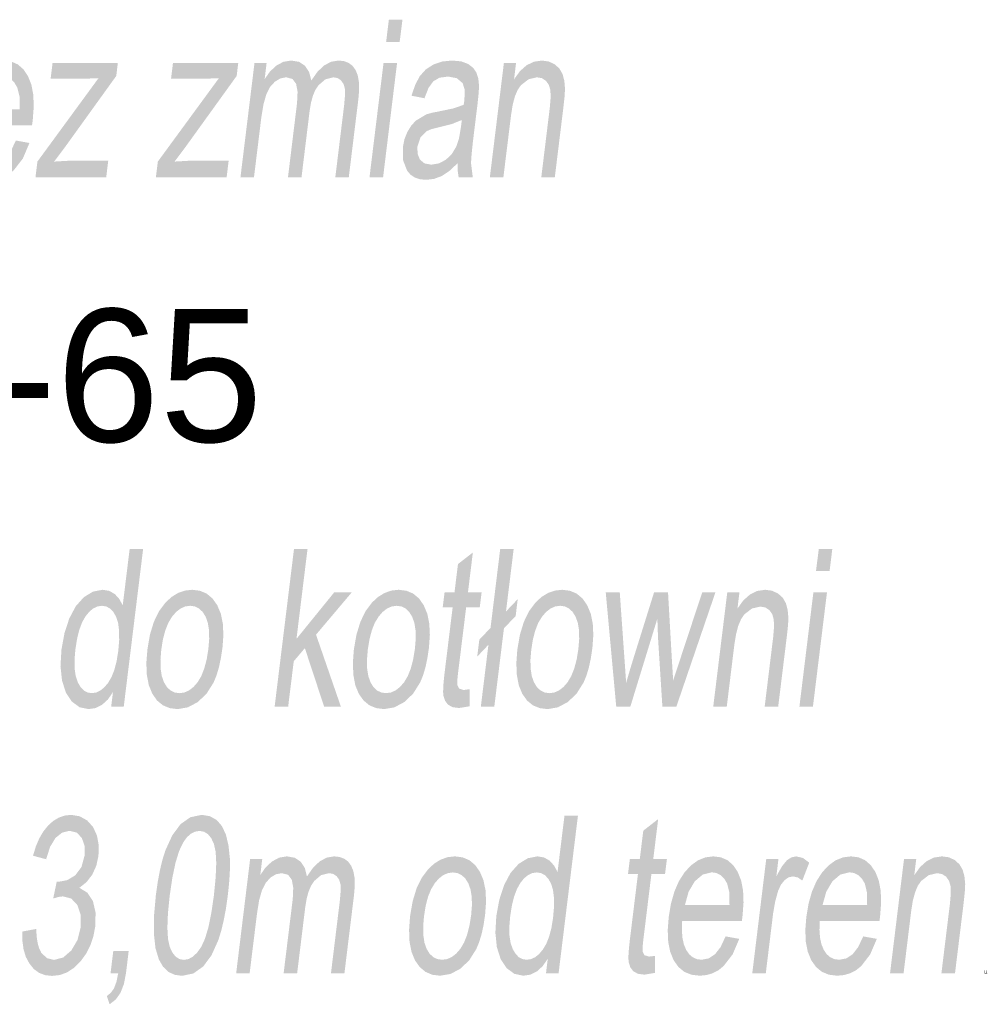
# Model space of a CAD drawing. Header units: millimetres. Extents: x 116 to 15750, y -6945 to 9999.
# Tile 85 of 150: x 7226 to 7382, y -1805 to -1646. Entities that reach past the tile are written whole.
import ezdxf

# ---------------------------------------------------------------- set-up
doc = ezdxf.new("R2010")
doc.units = ezdxf.units.MM
doc.layers.get('0').update_dxf_attribs({"color": 252})
doc.styles.get("Standard").update_dxf_attribs({"font": 'simplex.shx'})

msp = doc.modelspace()

# ---------------------------------------------------------------- hatches: boundary and pattern name
h = msp.add_hatch(color=7)
h.paths.add_polyline_path([(7284.78, -1649.68), (7285.22, -1646.09), (7287.41, -1646.09), (7286.96, -1649.68)])
h.paths.add_polyline_path([(7282.1, -1671.5), (7284.36, -1653.09), (7286.54, -1653.09), (7284.29, -1671.5)])
h = msp.add_hatch(color=7)
h.paths.add_polyline_path([(7225.09, -1665.57), (7227.29, -1665.97), (7226.22, -1668.48), (7224.77, -1670.36), (7223.92, -1671.04), (7222.99, -1671.53), (7221.98, -1671.82), (7220.9, -1671.91), (7219.58, -1671.76), (7218.44, -1671.29), (7217.49, -1670.51), (7216.72, -1669.43), (7216.16, -1668.06), (7215.84, -1666.44), (7215.76, -1664.57), (7215.92, -1662.45), (7216.29, -1660.26), (7216.84, -1658.33), (7217.57, -1656.66), (7218.48, -1655.24), (7219.51, -1654.12), (7220.64, -1653.32), (7221.85, -1652.84), (7223.14, -1652.68), (7224.35, -1652.83), (7225.41, -1653.31), (7226.31, -1654.09), (7227.05, -1655.19), (7227.6, -1656.58), (7227.91, -1658.22), (7227.98, -1660.11), (7227.82, -1662.26), (7227.71, -1663.1), (7218.09, -1663.1), (7218.04, -1664.52), (7218.13, -1665.77), (7218.36, -1666.84), (7218.73, -1667.74), (7219.21, -1668.44), (7219.79, -1668.95), (7220.46, -1669.25), (7221.23, -1669.35), (7222.36, -1669.12), (7223.38, -1668.45), (7224.29, -1667.28)])
h.paths.add_polyline_path([(7218.53, -1660.53), (7225.72, -1660.53), (7225.69, -1658.5), (7225.33, -1657.05), (7224.87, -1656.26), (7224.3, -1655.69), (7223.62, -1655.36), (7222.85, -1655.24), (7221.41, -1655.6), (7220.13, -1656.68), (7219.13, -1658.37)])
h = msp.add_hatch(color=7)
h.dxf.hatch_style = 2
h.paths.add_polyline_path([(7228.26, -1671.5), (7228.57, -1668.97), (7238.42, -1655.52), (7235.95, -1655.62), (7230.7, -1655.62), (7231.01, -1653.09), (7241.53, -1653.09), (7241.28, -1655.16), (7232.87, -1666.84), (7231.26, -1668.97), (7234.04, -1668.81), (7239.99, -1668.81), (7239.66, -1671.5)])
h = msp.add_hatch(color=7)
h.dxf.hatch_style = 2
h.paths.add_polyline_path([(7247.67, -1671.5), (7247.98, -1668.97), (7257.83, -1655.52), (7255.36, -1655.62), (7250.11, -1655.62), (7250.42, -1653.09), (7260.94, -1653.09), (7260.69, -1655.16), (7252.28, -1666.84), (7250.68, -1668.97), (7253.45, -1668.81), (7259.4, -1668.81), (7259.07, -1671.5)])
h = msp.add_hatch(color=7)
h.dxf.hatch_style = 2
h.paths.add_polyline_path([(7261.3, -1671.5), (7263.56, -1653.09), (7265.51, -1653.09), (7265.2, -1655.67), (7266.05, -1654.46), (7267.07, -1653.5), (7268.23, -1652.88), (7269.47, -1652.68), (7270.75, -1652.89), (7271.71, -1653.53), (7272.37, -1654.55), (7272.72, -1655.9), (7273.71, -1654.49), (7274.77, -1653.48), (7275.9, -1652.88), (7277.09, -1652.68), (7277.98, -1652.77), (7278.74, -1653.06), (7279.36, -1653.53), (7279.85, -1654.19), (7280.2, -1655.06), (7280.39, -1656.12), (7280.43, -1657.39), (7280.31, -1658.87), (7278.76, -1671.5), (7276.59, -1671.5), (7278.01, -1659.9), (7278.15, -1658.29), (7278.13, -1657.21), (7277.92, -1656.47), (7277.52, -1655.89), (7276.96, -1655.51), (7276.27, -1655.38), (7274.99, -1655.71), (7273.86, -1656.68), (7273.37, -1657.42), (7272.98, -1658.35), (7272.67, -1659.48), (7272.45, -1660.8), (7271.14, -1671.5), (7268.96, -1671.5), (7270.42, -1659.54), (7270.51, -1657.72), (7270.27, -1656.42), (7269.67, -1655.64), (7268.65, -1655.38), (7267.74, -1655.56), (7266.86, -1656.08), (7266.08, -1656.93), (7265.48, -1658.1), (7265.01, -1659.73), (7264.65, -1661.95), (7263.48, -1671.5)])
h = msp.add_hatch(color=7)
h.paths.add_polyline_path([(7296.31, -1669.23), (7294.96, -1670.49), (7293.72, -1671.31), (7292.5, -1671.76), (7291.24, -1671.91), (7290.25, -1671.82), (7289.41, -1671.54), (7288.71, -1671.08), (7288.16, -1670.43), (7287.51, -1668.75), (7287.48, -1666.65), (7287.74, -1665.35), (7288.21, -1664.18), (7288.83, -1663.17), (7289.56, -1662.38), (7291.26, -1661.36), (7292.09, -1661.12), (7293.25, -1660.89), (7295.61, -1660.4), (7297.28, -1659.82), (7297.36, -1659.29), (7297.4, -1659), (7297.45, -1657.38), (7297.11, -1656.32), (7296.16, -1655.52), (7294.75, -1655.26), (7293.38, -1655.45), (7292.38, -1656.03), (7291.61, -1657.1), (7290.96, -1658.76), (7288.87, -1658.35), (7289.47, -1656.58), (7290.22, -1655.18), (7291.17, -1654.12), (7292.38, -1653.33), (7293.8, -1652.84), (7295.39, -1652.68), (7296.87, -1652.81), (7298, -1653.23), (7298.81, -1653.86), (7299.34, -1654.63), (7299.64, -1655.58), (7299.76, -1656.75), (7299.7, -1657.87), (7299.52, -1659.63), (7299.01, -1663.78), (7298.77, -1665.76), (7298.6, -1667.34), (7298.5, -1668.52), (7298.47, -1669.29), (7298.75, -1671.5), (7296.47, -1671.5), (7296.32, -1670.45)])
h.paths.add_polyline_path([(7296.98, -1662.26), (7295.42, -1662.9), (7293.28, -1663.44), (7292.09, -1663.74), (7291.29, -1664.07), (7290.31, -1665.08), (7289.82, -1666.56), (7289.85, -1667.7), (7290.22, -1668.64), (7290.96, -1669.26), (7292.06, -1669.47), (7293.27, -1669.27), (7294.4, -1668.68), (7295.37, -1667.75), (7296.11, -1666.52), (7296.53, -1665.22), (7296.84, -1663.4)])
h = msp.add_hatch(color=7)
h.dxf.hatch_style = 2
h.paths.add_polyline_path([(7301.5, -1671.5), (7303.76, -1653.09), (7305.72, -1653.09), (7305.4, -1655.71), (7306.36, -1654.38), (7307.42, -1653.44), (7308.59, -1652.87), (7309.88, -1652.68), (7310.97, -1652.83), (7311.95, -1653.28), (7312.71, -1653.97), (7313.21, -1654.84), (7313.5, -1655.91), (7313.61, -1657.15), (7313.56, -1658.34), (7313.36, -1660.18), (7311.97, -1671.5), (7309.79, -1671.5), (7311.16, -1660.3), (7311.3, -1658.64), (7311.26, -1657.45), (7311.01, -1656.61), (7310.54, -1655.95), (7309.88, -1655.52), (7309.08, -1655.38), (7307.74, -1655.7), (7306.52, -1656.65), (7305.98, -1657.42), (7305.53, -1658.48), (7305.18, -1659.82), (7304.92, -1661.45), (7303.68, -1671.5)])
h = msp.add_hatch(color=7)
h.paths.add_polyline_path([(7240.46, -1756.82), (7240.75, -1754.5), (7239.92, -1755.7), (7238.98, -1756.55), (7237.95, -1757.07), (7236.81, -1757.24), (7235.37, -1756.94), (7234.13, -1756.03), (7233.16, -1754.58), (7232.54, -1752.64), (7232.29, -1750.3), (7232.45, -1747.64), (7232.93, -1745.01), (7233.7, -1742.64), (7234.75, -1740.66), (7236.05, -1739.2), (7237.52, -1738.3), (7239.08, -1738), (7240.16, -1738.18), (7241.07, -1738.71), (7241.79, -1739.51), (7242.32, -1740.53), (7243.44, -1731.42), (7245.61, -1731.42), (7242.49, -1756.82)])
h.paths.add_polyline_path([(7234.69, -1747.64), (7234.55, -1749.29), (7234.57, -1750.73), (7234.75, -1751.94), (7235.08, -1752.92), (7235.53, -1753.69), (7236.06, -1754.24), (7236.66, -1754.56), (7237.33, -1754.67), (7238.03, -1754.57), (7238.7, -1754.26), (7239.35, -1753.73), (7239.97, -1753), (7240.52, -1752.06), (7240.98, -1750.89), (7241.34, -1749.5), (7241.6, -1747.9), (7241.75, -1746.14), (7241.74, -1744.62), (7241.58, -1743.36), (7241.26, -1742.35), (7240.81, -1741.58), (7240.28, -1741.03), (7239.67, -1740.69), (7238.97, -1740.58), (7238.25, -1740.69), (7237.57, -1741.01), (7236.93, -1741.54), (7236.32, -1742.29), (7235.77, -1743.26), (7235.32, -1744.47), (7234.96, -1745.93)])
h = msp.add_hatch(color=7)
h.dxf.hatch_style = 2
h.paths.add_polyline_path([(7266.81, -1756.82), (7269.93, -1731.42), (7272.11, -1731.42), (7270.33, -1745.91), (7276.41, -1738.42), (7279.24, -1738.42), (7273.48, -1745.24), (7277.48, -1756.82), (7274.78, -1756.82), (7271.68, -1747.41), (7269.89, -1749.53), (7268.99, -1756.82)])
h = msp.add_hatch(color=7)
h.dxf.hatch_style = 2
h.paths.add_polyline_path([(7301.27, -1746.87), (7299.46, -1748.78), (7299.8, -1746.05), (7301.61, -1744.14), (7303.17, -1731.42), (7305.34, -1731.42), (7304.1, -1741.5), (7305.99, -1739.51), (7305.66, -1742.23), (7303.77, -1744.22), (7302.22, -1756.82), (7300.05, -1756.82)])
h = msp.add_hatch(color=7)
h.paths.add_polyline_path([(7354.07, -1735), (7354.52, -1731.42), (7356.7, -1731.42), (7356.26, -1735)])
h.paths.add_polyline_path([(7351.4, -1756.82), (7353.65, -1738.42), (7355.84, -1738.42), (7353.58, -1756.82)])
h = msp.add_hatch(color=7)
h.dxf.hatch_style = 2
h.paths.add_polyline_path([(7298.25, -1754.03), (7298.23, -1756.79), (7296.54, -1757.06), (7295.5, -1756.93), (7294.76, -1756.53), (7294.28, -1755.9), (7294.02, -1755.12), (7293.97, -1754.56), (7293.98, -1753.76), (7294.06, -1752.72), (7294.2, -1751.43), (7295.5, -1740.85), (7293.9, -1740.85), (7294.2, -1738.42), (7295.8, -1738.42), (7296.36, -1733.86), (7298.76, -1731.99), (7297.97, -1738.42), (7300.17, -1738.42), (7299.87, -1740.85), (7297.68, -1740.85), (7296.35, -1751.61), (7296.24, -1752.7), (7296.25, -1753.32), (7296.55, -1753.93), (7297.27, -1754.16)])
h = msp.add_hatch(color=7)
h.paths.add_polyline_path([(7246.3, -1747.62), (7246.71, -1745.23), (7247.34, -1743.17), (7248.17, -1741.45), (7249.22, -1740.05), (7250.21, -1739.15), (7251.25, -1738.51), (7252.36, -1738.13), (7253.52, -1738), (7254.77, -1738.16), (7255.86, -1738.62), (7256.79, -1739.4), (7257.56, -1740.49), (7258.13, -1741.85), (7258.46, -1743.45), (7258.55, -1745.29), (7258.4, -1747.36), (7258.14, -1749.04), (7257.82, -1750.54), (7257.43, -1751.84), (7256.97, -1752.95), (7255.83, -1754.76), (7254.41, -1756.11), (7252.81, -1756.96), (7251.16, -1757.24), (7249.89, -1757.08), (7248.79, -1756.62), (7247.85, -1755.85), (7247.09, -1754.76), (7246.53, -1753.39), (7246.21, -1751.74), (7246.13, -1749.81)])
h.paths.add_polyline_path([(7248.54, -1747.62), (7248.41, -1749.28), (7248.43, -1750.71), (7248.62, -1751.92), (7248.97, -1752.91), (7249.45, -1753.68), (7250.02, -1754.23), (7250.7, -1754.56), (7251.47, -1754.67), (7252.26, -1754.56), (7253.01, -1754.23), (7253.72, -1753.68), (7254.39, -1752.91), (7254.99, -1751.91), (7255.47, -1750.68), (7255.86, -1749.21), (7256.13, -1747.52), (7256.26, -1745.92), (7256.23, -1744.52), (7256.04, -1743.33), (7255.69, -1742.34), (7255.2, -1741.57), (7254.63, -1741.02), (7253.96, -1740.69), (7253.2, -1740.58), (7252.4, -1740.69), (7251.65, -1741.02), (7250.94, -1741.57), (7250.27, -1742.34), (7249.68, -1743.32), (7249.19, -1744.53), (7248.81, -1745.97)])
h = msp.add_hatch(color=7)
h.paths.add_polyline_path([(7279.58, -1747.62), (7280, -1745.23), (7280.63, -1743.17), (7281.46, -1741.45), (7282.51, -1740.05), (7283.49, -1739.15), (7284.54, -1738.51), (7285.64, -1738.13), (7286.81, -1738), (7288.06, -1738.16), (7289.15, -1738.62), (7290.08, -1739.4), (7290.84, -1740.49), (7291.41, -1741.85), (7291.74, -1743.45), (7291.83, -1745.29), (7291.68, -1747.36), (7291.43, -1749.04), (7291.11, -1750.54), (7290.72, -1751.84), (7290.26, -1752.95), (7289.12, -1754.76), (7287.7, -1756.11), (7286.1, -1756.96), (7284.45, -1757.24), (7283.18, -1757.08), (7282.07, -1756.62), (7281.14, -1755.85), (7280.37, -1754.76), (7279.81, -1753.39), (7279.5, -1751.74), (7279.42, -1749.81)])
h.paths.add_polyline_path([(7281.83, -1747.62), (7281.69, -1749.28), (7281.72, -1750.71), (7281.91, -1751.92), (7282.26, -1752.91), (7282.73, -1753.68), (7283.31, -1754.23), (7283.99, -1754.56), (7284.76, -1754.67), (7285.55, -1754.56), (7286.3, -1754.23), (7287.01, -1753.68), (7287.68, -1752.91), (7288.27, -1751.91), (7288.76, -1750.68), (7289.14, -1749.21), (7289.42, -1747.52), (7289.55, -1745.92), (7289.52, -1744.52), (7289.33, -1743.33), (7288.97, -1742.34), (7288.49, -1741.57), (7287.92, -1741.02), (7287.25, -1740.69), (7286.49, -1740.58), (7285.69, -1740.69), (7284.94, -1741.02), (7284.22, -1741.57), (7283.56, -1742.34), (7282.96, -1743.32), (7282.48, -1744.53), (7282.1, -1745.97)])
h = msp.add_hatch(color=7)
h.paths.add_polyline_path([(7305.93, -1747.62), (7306.35, -1745.23), (7306.98, -1743.17), (7307.81, -1741.45), (7308.86, -1740.05), (7309.84, -1739.15), (7310.89, -1738.51), (7311.99, -1738.13), (7313.16, -1738), (7314.41, -1738.16), (7315.5, -1738.62), (7316.43, -1739.4), (7317.19, -1740.49), (7317.76, -1741.85), (7318.09, -1743.45), (7318.18, -1745.29), (7318.03, -1747.36), (7317.78, -1749.04), (7317.46, -1750.54), (7317.07, -1751.84), (7316.61, -1752.95), (7315.47, -1754.76), (7314.05, -1756.11), (7312.45, -1756.96), (7310.8, -1757.24), (7309.53, -1757.08), (7308.42, -1756.62), (7307.49, -1755.85), (7306.72, -1754.76), (7306.16, -1753.39), (7305.85, -1751.74), (7305.77, -1749.81)])
h.paths.add_polyline_path([(7308.18, -1747.62), (7308.04, -1749.28), (7308.07, -1750.71), (7308.26, -1751.92), (7308.61, -1752.91), (7309.08, -1753.68), (7309.66, -1754.23), (7310.34, -1754.56), (7311.11, -1754.67), (7311.9, -1754.56), (7312.65, -1754.23), (7313.36, -1753.68), (7314.03, -1752.91), (7314.62, -1751.91), (7315.11, -1750.68), (7315.5, -1749.21), (7315.77, -1747.52), (7315.9, -1745.92), (7315.87, -1744.52), (7315.68, -1743.33), (7315.32, -1742.34), (7314.84, -1741.57), (7314.27, -1741.02), (7313.6, -1740.69), (7312.84, -1740.58), (7312.04, -1740.69), (7311.29, -1741.02), (7310.57, -1741.57), (7309.91, -1742.34), (7309.31, -1743.32), (7308.83, -1744.53), (7308.45, -1745.97)])
h = msp.add_hatch(color=7)
h.dxf.hatch_style = 2
h.paths.add_polyline_path([(7337.51, -1756.82), (7339.77, -1738.42), (7341.73, -1738.42), (7341.41, -1741.04), (7342.36, -1739.71), (7343.43, -1738.76), (7344.6, -1738.19), (7345.89, -1738), (7346.98, -1738.15), (7347.95, -1738.6), (7348.72, -1739.29), (7349.22, -1740.17), (7349.5, -1741.23), (7349.62, -1742.47), (7349.57, -1743.67), (7349.37, -1745.51), (7347.98, -1756.82), (7345.8, -1756.82), (7347.17, -1745.63), (7347.31, -1743.96), (7347.26, -1742.78), (7347.02, -1741.93), (7346.55, -1741.27), (7345.89, -1740.85), (7345.09, -1740.71), (7343.75, -1741.02), (7342.52, -1741.97), (7341.99, -1742.75), (7341.54, -1743.8), (7341.19, -1745.15), (7340.92, -1746.77), (7339.69, -1756.82)])
h = msp.add_hatch(color=7)
h.dxf.hatch_style = 2
h.paths.add_polyline_path([(7321.87, -1756.82), (7320.18, -1738.42), (7322.44, -1738.42), (7323.19, -1749.04), (7323.47, -1752.99), (7323.57, -1752.65), (7323.79, -1751.9), (7324.13, -1750.75), (7324.6, -1749.2), (7327.97, -1738.42), (7330.22, -1738.42), (7330.83, -1749.09), (7331.05, -1752.61), (7332.22, -1749.06), (7335.73, -1738.42), (7337.86, -1738.42), (7331.57, -1756.82), (7329.31, -1756.82), (7328.61, -1745.8), (7328.5, -1742.66), (7324.15, -1756.82)])
h = msp.add_hatch(color=7)
h.dxf.hatch_style = 2
h.paths.add_polyline_path([(7226.14, -1793.1), (7228.38, -1792.68), (7228.45, -1793.91), (7228.61, -1794.96), (7228.86, -1795.83), (7229.19, -1796.51), (7230.09, -1797.38), (7231.25, -1797.67), (7232.72, -1797.29), (7234.04, -1796.15), (7235.04, -1794.44), (7235.56, -1792.37), (7235.55, -1790.41), (7235.01, -1788.83), (7234.03, -1787.78), (7232.69, -1787.43), (7231.98, -1787.52), (7231.11, -1787.78), (7231.69, -1785.04), (7232.03, -1785.07), (7233.39, -1784.81), (7234.67, -1784.04), (7235.67, -1782.71), (7236.18, -1780.83), (7236.17, -1779.26), (7235.72, -1777.99), (7234.89, -1777.14), (7233.76, -1776.86), (7232.56, -1777.15), (7231.49, -1778), (7230.62, -1779.43), (7229.98, -1781.44), (7227.86, -1780.88), (7228.31, -1779.4), (7228.86, -1778.1), (7229.52, -1776.97), (7230.28, -1776.02), (7231.12, -1775.27), (7232.03, -1774.73), (7233, -1774.4), (7234.02, -1774.29), (7235.39, -1774.52), (7236.59, -1775.19), (7237.54, -1776.24), (7238.17, -1777.62), (7238.46, -1779.21), (7238.41, -1780.9), (7238.07, -1782.47), (7237.43, -1783.9), (7236.51, -1785.11), (7235.34, -1786.05), (7236.64, -1786.85), (7237.52, -1788.2), (7237.95, -1790.05), (7237.89, -1792.3), (7237.59, -1793.9), (7237.09, -1795.37), (7236.39, -1796.72), (7235.5, -1797.94), (7234.47, -1798.95), (7233.36, -1799.68), (7232.18, -1800.11), (7230.92, -1800.25), (7229.82, -1800.13), (7228.84, -1799.76), (7227.99, -1799.14), (7227.28, -1798.26), (7226.71, -1797.2), (7226.34, -1795.98), (7226.15, -1794.61)])
h = msp.add_hatch(color=7)
h.paths.add_polyline_path([(7247.66, -1787.27), (7247.96, -1785.13), (7248.32, -1783.21), (7248.73, -1781.51), (7249.2, -1780.02), (7250.31, -1777.59), (7251.65, -1775.78), (7253.23, -1774.67), (7255.05, -1774.29), (7256.37, -1774.5), (7257.47, -1775.12), (7258.33, -1776.12), (7258.96, -1777.49), (7259.37, -1779.22), (7259.59, -1781.27), (7259.62, -1782.48), (7259.57, -1783.89), (7259.45, -1785.48), (7259.26, -1787.27), (7258.96, -1789.4), (7258.6, -1791.31), (7258.19, -1793.01), (7257.73, -1794.49), (7256.63, -1796.93), (7255.29, -1798.74), (7253.7, -1799.86), (7251.87, -1800.24), (7250.67, -1800.07), (7249.65, -1799.58), (7248.81, -1798.76), (7248.15, -1797.6), (7247.6, -1795.77), (7247.34, -1793.44), (7247.36, -1790.6)])
h.paths.add_polyline_path([(7249.9, -1787.27), (7249.61, -1790.14), (7249.52, -1792.49), (7249.62, -1794.31), (7249.91, -1795.6), (7250.34, -1796.51), (7250.86, -1797.15), (7251.48, -1797.54), (7252.18, -1797.67), (7252.92, -1797.54), (7253.63, -1797.15), (7254.31, -1796.5), (7254.97, -1795.59), (7255.57, -1794.29), (7256.12, -1792.47), (7256.6, -1790.13), (7257.02, -1787.27), (7257.3, -1784.4), (7257.4, -1782.06), (7257.3, -1780.23), (7257.01, -1778.94), (7256.58, -1778.04), (7256.05, -1777.39), (7255.43, -1777.01), (7254.71, -1776.88), (7253.98, -1776.99), (7253.3, -1777.33), (7252.67, -1777.9), (7252.09, -1778.7), (7251.42, -1780.1), (7250.83, -1782), (7250.33, -1784.39)])
h = msp.add_hatch(color=7)
h.paths.add_polyline_path([(7310.55, -1799.81), (7310.84, -1797.48), (7310.01, -1798.68), (7309.08, -1799.53), (7308.04, -1800.05), (7306.9, -1800.22), (7305.46, -1799.92), (7304.22, -1799.01), (7303.25, -1797.56), (7302.63, -1795.62), (7302.39, -1793.29), (7302.54, -1790.62), (7303.02, -1787.99), (7303.79, -1785.62), (7304.84, -1783.64), (7306.15, -1782.18), (7307.62, -1781.28), (7309.17, -1780.98), (7310.25, -1781.16), (7311.16, -1781.69), (7311.88, -1782.5), (7312.41, -1783.51), (7313.53, -1774.4), (7315.7, -1774.4), (7312.58, -1799.81)])
h.paths.add_polyline_path([(7304.78, -1790.62), (7304.64, -1792.28), (7304.66, -1793.71), (7304.84, -1794.92), (7305.18, -1795.91), (7305.63, -1796.67), (7306.15, -1797.22), (7306.75, -1797.54), (7307.42, -1797.65), (7308.12, -1797.55), (7308.8, -1797.24), (7309.44, -1796.72), (7310.06, -1795.98), (7310.61, -1795.04), (7311.07, -1793.87), (7311.43, -1792.49), (7311.69, -1790.88), (7311.84, -1789.12), (7311.83, -1787.6), (7311.67, -1786.34), (7311.35, -1785.34), (7310.9, -1784.56), (7310.37, -1784.01), (7309.76, -1783.68), (7309.06, -1783.57), (7308.35, -1783.67), (7307.67, -1783.99), (7307.02, -1784.52), (7306.41, -1785.27), (7305.87, -1786.24), (7305.41, -1787.46), (7305.05, -1788.92)])
h = msp.add_hatch(color=7)
h.dxf.hatch_style = 2
h.paths.add_polyline_path([(7328.12, -1797.02), (7328.1, -1799.77), (7326.41, -1800.05), (7325.37, -1799.91), (7324.63, -1799.51), (7324.15, -1798.89), (7323.89, -1798.1), (7323.84, -1797.54), (7323.85, -1796.74), (7323.93, -1795.7), (7324.07, -1794.42), (7325.37, -1783.83), (7323.77, -1783.83), (7324.07, -1781.4), (7325.67, -1781.4), (7326.23, -1776.84), (7328.63, -1774.97), (7327.84, -1781.4), (7330.04, -1781.4), (7329.74, -1783.83), (7327.54, -1783.83), (7326.22, -1794.59), (7326.11, -1795.69), (7326.12, -1796.3), (7326.42, -1796.91), (7327.14, -1797.14)])
h = msp.add_hatch(color=7)
h.dxf.hatch_style = 2
h.paths.add_polyline_path([(7260.61, -1799.81), (7262.86, -1781.4), (7264.81, -1781.4), (7264.5, -1783.98), (7265.35, -1782.76), (7266.38, -1781.81), (7267.53, -1781.19), (7268.77, -1780.98), (7270.05, -1781.2), (7271.01, -1781.83), (7271.67, -1782.85), (7272.02, -1784.21), (7273.01, -1782.8), (7274.07, -1781.79), (7275.2, -1781.18), (7276.39, -1780.98), (7277.28, -1781.08), (7278.04, -1781.36), (7278.67, -1781.84), (7279.15, -1782.5), (7279.5, -1783.36), (7279.69, -1784.43), (7279.73, -1785.7), (7279.61, -1787.17), (7278.06, -1799.81), (7275.89, -1799.81), (7277.31, -1788.21), (7277.45, -1786.6), (7277.43, -1785.51), (7277.22, -1784.77), (7276.82, -1784.19), (7276.26, -1783.81), (7275.57, -1783.69), (7274.29, -1784.01), (7273.16, -1784.98), (7272.68, -1785.73), (7272.28, -1786.66), (7271.97, -1787.79), (7271.75, -1789.11), (7270.44, -1799.81), (7268.26, -1799.81), (7269.73, -1787.84), (7269.81, -1786.03), (7269.57, -1784.73), (7268.97, -1783.95), (7267.96, -1783.69), (7267.04, -1783.86), (7266.16, -1784.38), (7265.38, -1785.24), (7264.78, -1786.41), (7264.31, -1788.04), (7263.96, -1790.25), (7262.78, -1799.81)])
h = msp.add_hatch(color=7)
h.paths.add_polyline_path([(7288.64, -1790.6), (7289.06, -1788.21), (7289.68, -1786.15), (7290.52, -1784.43), (7291.57, -1783.03), (7292.55, -1782.13), (7293.6, -1781.49), (7294.7, -1781.11), (7295.87, -1780.98), (7297.12, -1781.14), (7298.2, -1781.6), (7299.13, -1782.38), (7299.9, -1783.47), (7300.47, -1784.83), (7300.8, -1786.43), (7300.89, -1788.27), (7300.74, -1790.34), (7300.49, -1792.03), (7300.17, -1793.52), (7299.77, -1794.82), (7299.31, -1795.93), (7298.17, -1797.74), (7296.75, -1799.09), (7295.16, -1799.94), (7293.5, -1800.22), (7292.23, -1800.07), (7291.13, -1799.6), (7290.2, -1798.83), (7289.43, -1797.74), (7288.87, -1796.37), (7288.55, -1794.72), (7288.48, -1792.8)])
h.paths.add_polyline_path([(7290.89, -1790.6), (7290.75, -1792.26), (7290.78, -1793.69), (7290.96, -1794.91), (7291.31, -1795.89), (7291.79, -1796.67), (7292.37, -1797.22), (7293.04, -1797.54), (7293.82, -1797.65), (7294.61, -1797.54), (7295.36, -1797.21), (7296.07, -1796.66), (7296.74, -1795.89), (7297.33, -1794.89), (7297.82, -1793.66), (7298.2, -1792.2), (7298.48, -1790.5), (7298.61, -1788.9), (7298.58, -1787.5), (7298.38, -1786.31), (7298.03, -1785.32), (7297.55, -1784.56), (7296.97, -1784.01), (7296.31, -1783.68), (7295.55, -1783.57), (7294.75, -1783.68), (7293.99, -1784), (7293.28, -1784.55), (7292.61, -1785.32), (7292.02, -1786.3), (7291.53, -1787.51), (7291.16, -1788.95)])
h = msp.add_hatch(color=7)
h.paths.add_polyline_path([(7339.5, -1793.88), (7341.7, -1794.28), (7340.63, -1796.78), (7339.18, -1798.66), (7338.33, -1799.35), (7337.4, -1799.83), (7336.39, -1800.12), (7335.31, -1800.22), (7333.99, -1800.06), (7332.85, -1799.6), (7331.9, -1798.82), (7331.13, -1797.73), (7330.57, -1796.36), (7330.25, -1794.75), (7330.17, -1792.88), (7330.33, -1790.76), (7330.7, -1788.57), (7331.25, -1786.64), (7331.98, -1784.96), (7332.89, -1783.55), (7333.92, -1782.43), (7335.05, -1781.62), (7336.26, -1781.14), (7337.55, -1780.98), (7338.76, -1781.14), (7339.82, -1781.61), (7340.72, -1782.4), (7341.46, -1783.5), (7342.01, -1784.88), (7342.32, -1786.52), (7342.39, -1788.42), (7342.23, -1790.57), (7342.12, -1791.4), (7332.5, -1791.4), (7332.45, -1792.83), (7332.54, -1794.08), (7332.77, -1795.15), (7333.14, -1796.05), (7333.62, -1796.75), (7334.2, -1797.25), (7334.87, -1797.55), (7335.64, -1797.65), (7336.77, -1797.43), (7337.79, -1796.76), (7338.7, -1795.59)])
h.paths.add_polyline_path([(7332.94, -1788.84), (7340.13, -1788.84), (7340.1, -1786.8), (7339.74, -1785.35), (7339.28, -1784.56), (7338.71, -1784), (7338.03, -1783.66), (7337.25, -1783.55), (7335.82, -1783.91), (7334.54, -1784.99), (7333.54, -1786.67)])
h = msp.add_hatch(color=7)
h.dxf.hatch_style = 2
h.paths.add_polyline_path([(7343.8, -1799.81), (7346.05, -1781.4), (7348.02, -1781.4), (7347.68, -1784.19), (7348.6, -1782.57), (7349.38, -1781.61), (7350.11, -1781.14), (7350.87, -1780.98), (7351.95, -1781.23), (7352.98, -1781.99), (7351.87, -1784.88), (7351.14, -1784.38), (7350.36, -1784.21), (7349.66, -1784.36), (7348.99, -1784.83), (7348.42, -1785.56), (7347.97, -1786.53), (7347.49, -1788.27), (7347.16, -1790.17), (7345.98, -1799.81)])
h = msp.add_hatch(color=7)
h.paths.add_polyline_path([(7361.68, -1793.88), (7363.88, -1794.28), (7362.81, -1796.78), (7361.37, -1798.66), (7360.51, -1799.35), (7359.58, -1799.83), (7358.57, -1800.12), (7357.49, -1800.22), (7356.17, -1800.06), (7355.03, -1799.6), (7354.08, -1798.82), (7353.31, -1797.73), (7352.75, -1796.36), (7352.43, -1794.75), (7352.35, -1792.88), (7352.51, -1790.76), (7352.88, -1788.57), (7353.43, -1786.64), (7354.16, -1784.96), (7355.07, -1783.55), (7356.11, -1782.43), (7357.23, -1781.62), (7358.44, -1781.14), (7359.73, -1780.98), (7360.95, -1781.14), (7362, -1781.61), (7362.9, -1782.4), (7363.65, -1783.5), (7364.19, -1784.88), (7364.5, -1786.52), (7364.57, -1788.42), (7364.41, -1790.57), (7364.3, -1791.4), (7354.69, -1791.4), (7354.63, -1792.83), (7354.72, -1794.08), (7354.95, -1795.15), (7355.32, -1796.05), (7355.8, -1796.75), (7356.38, -1797.25), (7357.05, -1797.55), (7357.82, -1797.65), (7358.96, -1797.43), (7359.98, -1796.76), (7360.88, -1795.59)])
h.paths.add_polyline_path([(7355.12, -1788.84), (7362.32, -1788.84), (7362.29, -1786.8), (7361.93, -1785.35), (7361.46, -1784.56), (7360.89, -1784), (7360.22, -1783.66), (7359.44, -1783.55), (7358, -1783.91), (7356.73, -1784.99), (7355.73, -1786.67)])
h = msp.add_hatch(color=7)
h.dxf.hatch_style = 2
h.paths.add_polyline_path([(7366.01, -1799.81), (7368.26, -1781.4), (7370.23, -1781.4), (7369.91, -1784.02), (7370.86, -1782.69), (7371.92, -1781.74), (7373.1, -1781.17), (7374.38, -1780.98), (7375.48, -1781.13), (7376.45, -1781.58), (7377.21, -1782.28), (7377.71, -1783.15), (7378, -1784.21), (7378.12, -1785.45), (7378.06, -1786.65), (7377.87, -1788.49), (7376.48, -1799.81), (7374.29, -1799.81), (7375.66, -1788.61), (7375.8, -1786.94), (7375.76, -1785.76), (7375.51, -1784.91), (7375.04, -1784.25), (7374.39, -1783.83), (7373.59, -1783.69), (7372.25, -1784.01), (7371.02, -1784.95), (7370.48, -1785.73), (7370.04, -1786.79), (7369.68, -1788.13), (7369.42, -1789.76), (7368.19, -1799.81)])
h = msp.add_hatch(color=7)
h.dxf.hatch_style = 2
h.paths.add_polyline_path([(7240.36, -1799.81), (7240.8, -1796.25), (7243.28, -1796.25), (7242.85, -1799.81), (7242.51, -1801.57), (7241.97, -1802.97), (7241.21, -1804.04), (7240.21, -1804.83), (7239.76, -1803.5), (7240.42, -1802.96), (7240.93, -1802.23), (7241.31, -1801.2), (7241.6, -1799.81)])

# ---------------------------------------------------------------- texts
at = {"color": 7, "attachment_point": 1}
for s, insert, char_height in [('{\\fArial|b0|i0|c0;9 - Proj. rodzielnia energetyczna IP-65}', (6756.24, -1692.74), 21.4093), ('{\\fT3romans.shxHorz2_107650N0|b0|i0|c0;u}', (7381.17, -1799.17), 0.7301)]:
    msp.add_mtext(s, dxfattribs=dict(at, insert=insert, char_height=char_height))

doc.saveas('drawing.dxf')
